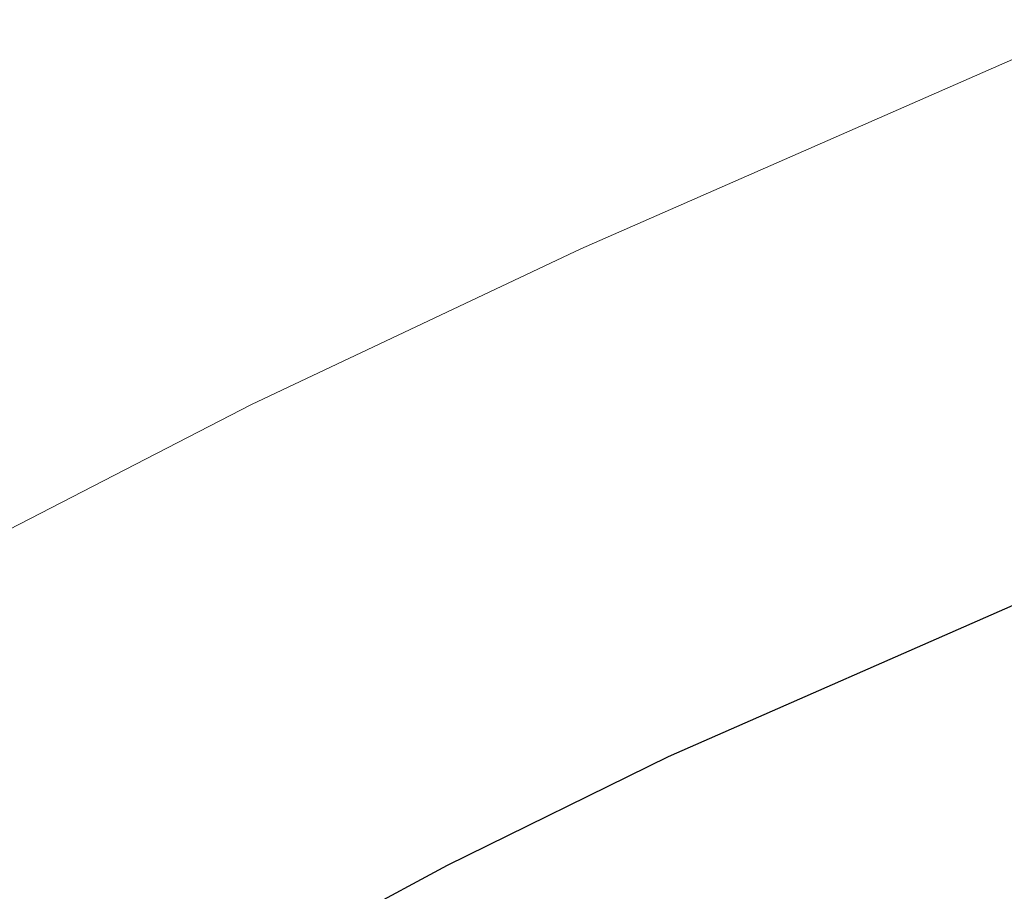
# Model space of a CAD drawing. Extents: x 1620613 to 1693141, y 557269 to 607790.
# Tile 167 of 256: x 1620822.82 to 1620824.08, y 607275.99 to 607277.1. Entities that reach past the tile are written whole.
import ezdxf

# ---------------------------------------------------------------- set-up
doc = ezdxf.new("R2010")
doc.units = 0
doc.header["$LTSCALE"] = 10
doc.header["$MEASUREMENT"] = 0
doc.linetypes.add('DGN Style 2', pattern=[7.346996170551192, 4.408197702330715, -2.938798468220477])
doc.linetypes.add('DGN Style 3', pattern=[10.28579463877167, 7.346996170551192, -2.938798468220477])
for name, color, linetype, lineweight in [('BD_X_Building', 241, 'Continuous', 0), ('DR_X_Text', 7, 'Continuous', 0), ('DT_X_Contour_Major', 132, 'DGN Style 3', 30), ('DT_X_Contour_Minor', 136, 'DGN Style 3', 0), ('SV_X_Top_of_Bank', 97, 'DGN Style 2', 0)]:
    doc.layers.add(name, color=color, linetype=linetype, lineweight=lineweight)
doc.styles.get("Standard").update_dxf_attribs({"font": 'arial.ttf'})
doc.styles.add('Style-Arial', font='arial.ttf')
doc.dimstyles.get("Standard").update_dxf_attribs({"dimtxt": 0.18, "dimasz": 0.18, "dimexe": 0.18, "dimexo": 0.0625, "dimgap": 0.09, "dimtad": 0, "dimtih": 1, "dimtoh": 1, "dimdec": 4, "dimzin": 0, "dimdsep": 46, "dimtxsty": 'Standard', "dimcen": 0.09, "dimadec": 0, "dimazin": 0, "dimtfac": 1, "dimtdec": 4, "dimtofl": 0, "dimtmove": 0, "dimatfit": 3, "dimfxl": 1, "dimtolj": 1, "dimtzin": 0, "dimarcsym": 0})

# ---------------------------------------------------------------- blocks, each defined once
blk = doc.blocks.new('*U1004')
at = {"layer": 'DT_X_Contour_Major', "elevation": 1.400041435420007, "flags": 128}
blk.add_lwpolyline([(-21.93976150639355, 52.43080084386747), (-24.55939365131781, 50.56623233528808), (-25.07324931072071, 50.20075540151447), (-25.49211679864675, 49.90342538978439), (-25.81599611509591, 49.67424229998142), (-26.04488725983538, 49.51320613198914), (-26.5286127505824, 49.17463891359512), (-26.86069815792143, 48.89643813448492), (-27.49416026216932, 48.31576121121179), (-28.42899906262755, 47.43260814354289), (-29.66521455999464, 46.24697893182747), (-33.36362481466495, 42.68199950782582), (-34.63789799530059, 41.43113654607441), (-35.6869098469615, 40.35228222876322), (-36.51066036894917, 39.44543655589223), (-37.10914956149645, 38.71059952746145), (-39.37648935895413, 35.68271356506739), (-39.14461140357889, 34.72440318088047), (-39.11748551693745, 34.53703988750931), (-39.13548412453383, 34.38565445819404), (-39.19860722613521, 34.270246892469), (-39.30685482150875, 34.19081719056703), (-39.65568106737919, 34.02697513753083), (-39.80547600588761, 33.95399467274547), (-39.99324113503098, 33.85793481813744), (-40.21897645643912, 33.73879557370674), (-40.48268196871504, 33.59657693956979), (-41.23652359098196, 33.18655472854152), (-41.48677899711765, 33.04911515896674), (-41.67216399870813, 32.94431310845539), (-41.79267859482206, 32.87214857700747), (-41.8483227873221, 32.83262156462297), (-41.91021342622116, 32.77073289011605), (-41.93535763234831, 32.74787348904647), (-41.9643722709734, 32.72571179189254), (-41.99725734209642, 32.704247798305), (-42.03401284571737, 32.68348150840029), (-42.13718809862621, 32.62903500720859), (-42.17056614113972, 32.6109156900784), (-42.19331882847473, 32.59739261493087), (-42.20544616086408, 32.58846578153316), (-42.20694813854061, 32.58413519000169), (-42.19678627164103, 32.57871526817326), (-42.24759114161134, 32.55830200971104), (-42.40762715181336, 32.50112717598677), (-42.67689430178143, 32.40719076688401), (-43.05539259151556, 32.27649278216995), (-44.2103628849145, 31.87894938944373), (-44.59880446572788, 31.7446870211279), (-44.89790148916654, 31.64005746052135), (-45.107653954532, 31.5650607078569), (-45.22806186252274, 31.51969676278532), (-45.43002354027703, 31.43823665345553), (-45.49723870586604, 31.41096942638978), (-45.5474129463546, 31.39026282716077), (-45.58054626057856, 31.37611685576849), (-45.59663864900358, 31.36853151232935), (-45.61683045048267, 31.35705143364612), (-45.64332445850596, 31.34364673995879), (-45.70766263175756, 31.31204271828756), (-45.80984497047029, 31.26223936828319), (-45.94987147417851, 31.1942366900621), (-46.37373437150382, 30.98863044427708), (-46.60722330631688, 30.88066116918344), (-46.98979293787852, 30.71095802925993), (-47.52144326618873, 30.47952102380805), (-48.2021742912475, 30.18635015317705), (-50.21623128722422, 29.32224934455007), (-51.00338110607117, 28.98437580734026), (-51.85428781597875, 28.61883080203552), (-52.76895141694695, 28.22561432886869), (-53.7473719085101, 27.80472638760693), (-56.44150240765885, 26.64546325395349), (-57.53962421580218, 26.16893911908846), (-58.81339176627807, 25.60881406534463), (-60.26280505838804, 24.96508809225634), (-61.88786409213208, 24.23776120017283), (-66.45554917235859, 22.18675492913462), (-68.09062899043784, 21.45315311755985), (-69.57010463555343, 20.7906023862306), (-70.89397610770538, 20.1991027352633), (-72.06224340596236, 19.67865416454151), (-74.97015063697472, 18.38552608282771), (-76.15826667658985, 17.85616739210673), (-77.54168437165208, 17.23793738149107), (-79.12040372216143, 16.53083605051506), (-80.89442472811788, 15.73486339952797), (-85.88554961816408, 13.49377457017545), (-87.62136641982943, 12.71386338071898), (-89.0854731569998, 12.05494643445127), (-90.27786982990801, 11.51702373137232), (-91.19855643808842, 11.10009527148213), (-93.29144064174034, 10.1496117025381), (-94.07535680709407, 9.793956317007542), (-94.85744215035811, 9.439852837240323), (-95.6376966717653, 9.08730126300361), (-96.4161203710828, 8.736301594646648), (-98.48947580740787, 7.802371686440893), (-99.23885750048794, 7.464915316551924), (-99.93198600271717, 7.152993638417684), (-100.5688613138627, 6.866606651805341), (-101.1494834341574, 6.605754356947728), (-102.6228048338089, 5.94419449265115), (-103.1514858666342, 5.705517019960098), (-103.6325379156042, 5.485654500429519), (-104.065960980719, 5.284606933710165), (-104.4517550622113, 5.102374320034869), (-105.4170339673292, 4.641507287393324), (-105.7694686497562, 4.47372590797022), (-106.1028135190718, 4.316032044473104), (-106.4170685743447, 4.168425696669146), (-106.7122338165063, 4.030906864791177), (-107.4738880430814, 3.677640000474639), (-107.7785452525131, 3.536887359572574), (-108.1212762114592, 3.379579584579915), (-108.502080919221, 3.205716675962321), (-108.9209593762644, 3.015298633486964), (-110.0887335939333, 2.485443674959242), (-110.4712485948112, 2.312849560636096), (-110.7429629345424, 2.192458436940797), (-110.9038766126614, 2.124270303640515), (-110.9539896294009, 2.108285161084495), (-110.9398901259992, 2.13526210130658), (-110.9489432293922, 2.137609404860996), (-110.9866771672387, 2.124418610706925), (-111.0530919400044, 2.095689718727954), (-111.1481875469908, 2.05142272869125), (-111.4400169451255, 1.912659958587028), (-111.5377982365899, 1.866876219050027), (-111.612270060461, 1.833597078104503), (-111.6634324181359, 1.812822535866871), (-111.6912853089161, 1.804552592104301), (-111.7344803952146, 1.799172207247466), (-111.762095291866, 1.790682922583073), (-111.8125436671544, 1.769250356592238), (-111.885825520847, 1.734874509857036), (-111.9819408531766, 1.687555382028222), (-112.2686930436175, 1.544113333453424), (-112.3985299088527, 1.479032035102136), (-112.5729763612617, 1.391369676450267), (-112.7920324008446, 1.281126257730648), (-113.0556980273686, 1.148301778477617), (-114.3902266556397, 0.4757650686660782), (-114.7635977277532, -0.3447833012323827), (-114.8748791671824, -0.5615521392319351), (-115.048707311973, -0.8601950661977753), (-115.2850821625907, -1.240712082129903), (-115.5840037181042, -1.703103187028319), (-116.4645234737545, -3.045311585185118), (-116.8413496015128, -3.571592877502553), (-117.3114381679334, -4.14378045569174), (-117.8747891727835, -4.761874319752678), (-118.5314026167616, -5.425874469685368), (-120.4067217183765, -7.257749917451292), (-121.1277644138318, -7.920910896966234), (-121.8844031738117, -8.536487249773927), (-122.6766379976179, -9.104478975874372), (-123.5044688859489, -9.624886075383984), (-125.7594793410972, -10.94919217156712), (-126.6775372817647, -11.49014861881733), (-127.7404532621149, -12.11978838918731), (-128.9482272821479, -12.83811148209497), (-130.3008593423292, -13.64511789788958), (-134.101022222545, -15.91537943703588), (-135.3573783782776, -16.66637514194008), (-136.276324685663, -17.21666610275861), (-136.8578611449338, -17.56625231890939), (-137.1019877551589, -17.71513379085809), (-137.5155896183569, -17.98126051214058), (-138.0021783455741, -18.29434967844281), (-139.7976898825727, -19.44964814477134), (-142.9226688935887, -21.46037510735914), (-144.2252609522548, -22.26990701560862), (-145.7893028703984, -23.19045751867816), (-147.6147946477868, -24.22202661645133), (-149.7017362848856, -25.36461430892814), (-155.6155137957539, -28.55953961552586), (-157.5561379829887, -29.60797401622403), (-158.9426774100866, -30.35708323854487), (-159.7751320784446, -30.80686728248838), (-160.0535019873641, -30.95732614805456), (-160.0570420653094, -30.95944955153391), (-160.0854222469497, -30.97484128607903), (-160.1679077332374, -31.01942393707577), (-160.3044985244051, -31.09319750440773), (-161.5113554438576, -31.74477505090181), (-161.6256752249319, -31.79949204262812), (-161.6474569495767, -31.80970840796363), (-161.6638079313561, -31.81690736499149), (-161.6747281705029, -31.82108891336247), (-161.6802176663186, -31.8222530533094), (-161.6876153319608, -31.82133421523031), (-161.9299380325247, -31.95611541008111), (-162.6513578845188, -32.3611481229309), (-163.8518748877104, -33.03643235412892), (-165.5314890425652, -33.98196810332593), (-170.6492563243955, -36.86373212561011), (-172.5723847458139, -37.9128201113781), (-174.5034445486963, -38.89876105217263), (-176.4424357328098, -39.82155494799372), (-178.3893582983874, -40.68120179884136), (-183.5917269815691, -42.88939734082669), (-185.3273554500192, -43.62527062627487), (-186.6324643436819, -44.17674382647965), (-187.5070536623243, -44.54381694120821), (-187.9511234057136, -44.72648997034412), (-188.5612832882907, -44.96775126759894), (-188.7629008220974, -45.04776677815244), (-188.9101335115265, -45.10686733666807), (-189.0029813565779, -45.1450529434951), (-189.0414443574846, -45.16232359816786), (-189.0714992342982, -45.18049207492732), (-189.63210551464, -45.52159093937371), (-190.315957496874, -45.93774475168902), (-191.2688420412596, -46.51763481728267), (-196.3433792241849, -49.60583971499), (-202.8910931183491, -52.39049943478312), (-204.1230099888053, -52.91439581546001), (-205.0125975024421, -53.29265936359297), (-205.5598556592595, -53.52529007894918), (-205.7647844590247, -53.61228796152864), (-205.9841149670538, -53.70441025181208), (-206.304465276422, -53.83896245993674), (-207.5183382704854, -54.3488083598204), (-209.6463221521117, -55.24259532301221), (-210.5580805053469, -55.61734610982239), (-211.697367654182, -56.07125824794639), (-213.0641835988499, -56.60433173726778), (-214.6585283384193, -57.21656657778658), (-219.2134860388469, -58.95474128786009), (-220.7191495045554, -59.52947263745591), (-221.8199216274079, -59.95003565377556), (-222.5158024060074, -60.21643033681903), (-222.806791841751, -60.32865668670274), (-223.0429085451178, -60.42236917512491), (-223.366670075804, -60.54776194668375), (-224.1608671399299, -60.85365589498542), (-225.4254997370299, -61.34005101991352), (-227.1605678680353, -62.00694732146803), (-232.4146635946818, -64.02600569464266), (-234.3447776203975, -64.77087480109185), (-236.194547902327, -65.49118834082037), (-237.9639744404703, -66.18694631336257), (-239.6530572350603, -66.85814871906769), (-244.0501530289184, -68.61528104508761), (-245.5468302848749, -69.21262640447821), (-246.7390402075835, -69.6868132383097), (-247.6267827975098, -70.03784154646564), (-248.2100580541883, -70.26571132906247), (-249.3595022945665, -70.70915271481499), (-249.8617549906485, -70.88904846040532), (-250.5064298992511, -71.09615465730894), (-251.2935270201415, -71.33047130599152), (-252.2230463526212, -71.59199840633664), (-254.8916608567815, -72.32568460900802), (-255.9925903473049, -72.5987218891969), (-257.2939179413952, -72.8675690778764), (-258.7956436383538, -73.13222617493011), (-260.4977674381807, -73.39269318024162), (-265.3039617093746, -74.08168507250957), (-266.1266109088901, -74.56554924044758), (-264.9899128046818, -75.5003978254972), (-261.8938673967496, -76.8862308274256), (-256.8384746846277, -78.72304824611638), (-240.7449643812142, -84.22254058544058), (-235.4237471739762, -86.00029451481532), (-231.5302282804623, -87.20893704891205), (-229.0644077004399, -87.84846818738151), (-228.0262854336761, -87.91888793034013), (-227.1615571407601, -87.34785871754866), (-226.6587336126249, -87.28293034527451), (-225.7988092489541, -87.5164171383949), (-224.581784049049, -88.04831909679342), (-223.0076580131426, -88.87863622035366), (-218.3338541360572, -91.49070210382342), (-216.7270128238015, -92.33611458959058), (-215.4118417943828, -92.91330263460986), (-214.3883410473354, -93.22226623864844), (-213.6565105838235, -93.26300540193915), (-212.0938563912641, -93.0140105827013), (-211.4662516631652, -92.86694058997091), (-210.755428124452, -92.61247672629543), (-209.9613857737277, -92.25061899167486), (-209.0841246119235, -91.78136738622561), (-206.6338030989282, -90.38683794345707), (-205.8058606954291, -89.91874913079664), (-205.159774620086, -89.56037977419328), (-204.6955448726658, -89.31172987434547), (-204.4131714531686, -89.17279943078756), (-203.9026507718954, -88.9486108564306), (-203.5535843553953, -88.8066317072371), (-202.8892756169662, -88.54883569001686), (-201.9097245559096, -88.17522280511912), (-200.6149311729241, -87.68579305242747), (-196.7418257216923, -86.22622455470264), (-195.355017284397, -85.68387052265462), (-194.0994210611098, -85.15148479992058), (-192.9750370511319, -84.62906738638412), (-191.9818652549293, -84.11661828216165), (-189.5083567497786, -82.76337841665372), (-188.5476012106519, -82.26692584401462), (-187.5204659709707, -81.79249802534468), (-186.4269510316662, -81.34009496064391), (-185.2670563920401, -80.90971665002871), (-182.085497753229, -79.79140749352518), (-181.0110235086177, -79.41236451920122), (-180.1737697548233, -79.11396746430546), (-179.5737364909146, -78.89621632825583), (-179.21092371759, -78.759111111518), (-178.5597169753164, -78.50102509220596), (-178.274725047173, -78.3896349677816), (-177.9081543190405, -78.24902910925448), (-177.4600047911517, -78.07920751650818), (-176.9302764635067, -77.88017018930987), (-175.408895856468, -77.31044967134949), (-174.5538751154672, -76.98286888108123), (-173.1298483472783, -76.42741689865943), (-171.1368155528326, -75.64409372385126), (-168.5747767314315, -74.63289935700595), (-160.9839985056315, -71.63255278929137), (-158.4766794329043, -70.64185147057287), (-156.6478058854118, -69.92000744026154), (-155.4973778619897, -69.46702069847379), (-155.0253953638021, -69.28289124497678), (-154.6713694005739, -69.15035575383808), (-154.5121142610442, -69.0797579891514), (-154.2998683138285, -68.96736631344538), (-154.0346315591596, -68.81318072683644), (-153.7164039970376, -68.61720122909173), (-152.7971427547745, -68.0388640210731), (-152.4399201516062, -67.82467224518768), (-152.0576982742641, -67.61584982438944), (-151.6504771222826, -67.41239675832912), (-151.2182566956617, -67.21431304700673), (-150.0323365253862, -66.69324895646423), (-149.3015528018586, -66.38509097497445), (-147.9986417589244, -65.85141509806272), (-146.1236033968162, -65.09222132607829), (-143.6764377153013, -64.10750965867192), (-136.3878261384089, -61.18092135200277), (-133.9313332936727, -60.20287306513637), (-132.028313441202, -59.46366943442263), (-130.6787665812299, -58.96331045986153), (-129.8826927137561, -58.70179614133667), (-128.497793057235, -58.32288416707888), (-128.0267585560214, -58.18077637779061), (-127.6523297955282, -58.03863699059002), (-127.3745067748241, -57.89646600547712), (-127.1932894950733, -57.75426342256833), (-126.5730222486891, -57.09057764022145), (-125.4518074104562, -56.28434362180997), (-125.2397673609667, -56.13298969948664), (-125.0841678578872, -56.02445679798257), (-124.9850089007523, -55.95874491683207), (-124.9422904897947, -55.93585405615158), (-124.9036287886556, -55.93190645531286), (-124.8623317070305, -55.92013990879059), (-124.7674367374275, -55.88780096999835), (-124.6189438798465, -55.83488963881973), (-124.4168531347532, -55.76140591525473), (-123.8064806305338, -55.53801946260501), (-123.6182173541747, -55.46776073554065), (-123.5112069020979, -55.42452439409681), (-123.4854492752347, -55.40831043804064), (-123.5409444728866, -55.41911886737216), (-123.7972687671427, -55.48397119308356), (-123.8427438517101, -55.48782075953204), (-123.786925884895, -55.45073021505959), (-123.6298148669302, -55.37269955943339), (-123.3714107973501, -55.25372879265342), (-122.5472758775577, -54.88188659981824), (-122.2488896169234, -54.74987128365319), (-121.971832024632, -54.6327069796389), (-121.7161031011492, -54.53039368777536), (-121.4817028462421, -54.44293140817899), (-120.8850737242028, -54.22950001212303), (-120.6556228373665, -54.14126993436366), (-120.414742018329, -54.03665324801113), (-120.1624312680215, -53.91564995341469), (-119.8986905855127, -53.77826005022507), (-119.1801421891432, -53.3900381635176), (-118.9409370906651, -53.26113986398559), (-118.7622330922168, -53.16561138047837), (-118.6440301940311, -53.10345271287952), (-118.5863283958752, -53.07466386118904), (-118.5131250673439, -53.04238667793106), (-118.4701447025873, -53.02354976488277), (-118.3961061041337, -52.99124691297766), (-118.2910092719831, -52.94547812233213), (-117.7503630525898, -52.71032952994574), (-117.6174472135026, -52.65230406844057), (-117.522068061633, -52.61016308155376), (-117.4642255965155, -52.58390656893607), (-117.4439198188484, -52.57353453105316), (-117.4398199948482, -52.56705506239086), (-117.3827222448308, -52.54133328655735), (-117.2145038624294, -52.46902756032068), (-116.9351648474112, -52.35013788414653), (-116.5447051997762, -52.18466425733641), (-115.3553186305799, -51.68128931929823), (-114.8990938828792, -51.48572081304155), (-114.4224595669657, -51.27654649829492), (-113.9254156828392, -51.0537663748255), (-113.4079622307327, -50.81738044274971), (-112.0008735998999, -50.16887687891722), (-111.4547230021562, -49.91842484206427), (-110.8715876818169, -49.65344640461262), (-110.2514676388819, -49.37394156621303), (-109.5943628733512, -49.07991032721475), (-107.7927705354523, -48.27645848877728), (-107.090655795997, -47.96398079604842), (-106.3355058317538, -47.62913659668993), (-105.5273206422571, -47.27192589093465), (-104.6661002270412, -46.89234867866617), (-102.2987988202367, -45.85032077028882), (-101.2714422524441, -45.39665554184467), (-99.96484860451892, -44.81718078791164), (-98.37901787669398, -44.11189650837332), (-96.51395006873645, -43.28080270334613), (-91.16811980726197, -40.89680652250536), (-89.26102584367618, -40.0453804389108), (-87.54911664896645, -39.27909932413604), (-86.0323922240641, -38.59796317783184), (-84.71085256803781, -38.00197200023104), (-81.44699317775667, -36.52618881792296), (-80.293932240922, -36.00492454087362), (-79.28264397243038, -35.54796909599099), (-78.41312837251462, -35.1553224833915), (-77.68538544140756, -34.82698470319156), (-75.93376785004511, -34.03716239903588), (-75.10988197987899, -33.6668916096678), (-73.95193756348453, -33.14844596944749), (-72.45993460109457, -32.48182547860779), (-70.63387309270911, -31.66703013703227), (-65.31896434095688, -29.29667609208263), (-63.50355186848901, -28.48642948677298), (-62.04349601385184, -27.83345520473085), (-60.93879677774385, -27.33775324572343), (-60.18945415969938, -26.99932360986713), (-58.66501600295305, -26.30654101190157), (-58.14795203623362, -26.07113343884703), (-57.74008875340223, -25.88449766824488), (-57.44142615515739, -25.74663369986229), (-57.25196424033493, -25.65754153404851), (-56.89233338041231, -25.48499149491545), (-56.73431448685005, -25.40837477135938), (-56.52998095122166, -25.30793713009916), (-56.27933277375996, -25.18367857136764), (-55.98236995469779, -25.03559909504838), (-55.12871624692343, -24.60895926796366), (-54.8021015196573, -24.44762802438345), (-54.46249761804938, -24.28361416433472), (-54.10990454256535, -24.11691768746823), (-53.74432229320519, -23.94753859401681), (-52.75211739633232, -23.49228418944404), (-52.42637755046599, -23.34355442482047), (-52.19331168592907, -23.2388059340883), (-52.05291980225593, -23.17803871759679), (-52.00520189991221, -23.1612527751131), (-52.00151946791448, -23.17513196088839), (-51.98305213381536, -23.17130073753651), (-51.93041195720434, -23.14939767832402), (-51.84359893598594, -23.10942278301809), (-51.7226130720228, -23.05137605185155), (-51.35442030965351, -22.87248898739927), (-51.18149440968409, -22.78856505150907), (-50.93886128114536, -22.67095854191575), (-50.62652092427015, -22.51966945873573), (-50.24447333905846, -22.3346978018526), (-49.13273680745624, -21.79652995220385), (-48.77037147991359, -21.6214448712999), (-48.51707789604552, -21.49981551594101), (-48.37285605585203, -21.43164188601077), (-48.33770595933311, -21.41692398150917), (-48.38940136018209, -21.44895053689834), (-48.3976456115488, -21.45544617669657), (-48.38360681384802, -21.4509131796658), (-48.34728496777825, -21.43535154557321), (-48.28868007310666, -21.40876127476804), (-48.10268962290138, -21.32314903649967), (-48.03213329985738, -21.30118519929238), (-47.95995716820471, -21.29950286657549), (-47.88616122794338, -21.31810203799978), (-47.81074547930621, -21.35698271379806), (-47.45502576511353, -21.58574937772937), (-45.55152152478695, -20.24910547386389), (-45.08505867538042, -19.82915585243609), (-44.50145765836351, -19.14215437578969), (-43.80071847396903, -18.18810104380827), (-42.98284112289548, -16.96699585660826), (-40.64565062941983, -13.35464621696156), (-39.77070517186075, -12.12359074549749), (-38.89876166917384, -11.13968656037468), (-38.02982012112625, -10.40293366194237), (-37.16388052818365, -9.913332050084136), (-34.85871088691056, -8.937262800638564), (-34.08547835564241, -8.609855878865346), (-32.86025377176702, -8.091063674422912), (-32.50081392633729, -7.93886742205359), (-32.09393456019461, -7.67333186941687), (-31.14287634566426, -6.990872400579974), (-29.6476392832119, -5.891489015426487), (-27.60822337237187, -4.375181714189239), (-21.44420914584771, 0.2242029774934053), (-19.34036521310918, 1.7820458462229), (-17.65184408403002, 3.006035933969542), (-16.37864575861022, 3.896173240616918), (-15.52077023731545, 4.452457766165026), (-13.78686591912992, 5.490746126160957), (-13.19183777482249, 5.851244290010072), (-12.70718158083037, 6.154022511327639), (-12.33289733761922, 6.399080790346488), (-12.06898504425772, 6.586419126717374), (-11.51238152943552, 7.009028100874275), (-11.05634449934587, 7.306734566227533), (-10.10568604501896, 7.882897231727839), (-8.660406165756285, 8.737516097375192), (-6.720504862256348, 9.870591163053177), (-0.887939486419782, 13.26339960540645), (1.074877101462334, 14.40601187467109), (2.588902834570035, 15.28924235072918), (3.654137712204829, 15.91309103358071), (4.270581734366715, 16.27755792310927), (5.316044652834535, 16.90362723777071), (5.960527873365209, 17.29922631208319), (7.109880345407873, 18.01647154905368), (8.76410206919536, 19.05536294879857), (10.9231930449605, 20.41590051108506), (22.17697918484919, 27.51558351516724), (22.45916810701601, 27.57716344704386), (22.5727155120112, 27.45159017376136), (22.79241961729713, 27.04847895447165), (23.11828042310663, 26.36782978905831), (23.55029792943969, 25.40964267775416), (25.8140785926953, 20.2905142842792)], dxfattribs=at)
at = {"layer": 'DT_X_Contour_Minor', "transparency": 33554559, "elevation": 1.00004144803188, "flags": 128}
blk.add_lwpolyline([(-19.69856338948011, 52.66703538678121), (-22.97917621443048, 50.33200244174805), (-23.62268697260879, 49.87430905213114), (-24.14724232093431, 49.50195728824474), (-24.55284226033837, 49.21494715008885), (-24.83948679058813, 49.01327863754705), (-25.44526499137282, 48.58928477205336), (-25.8611415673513, 48.24088889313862), (-26.65443764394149, 47.51369665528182), (-27.82515322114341, 46.40770805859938), (-29.37328829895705, 44.92292310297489), (-34.00487450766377, 40.45843474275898), (-35.55615833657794, 38.95139871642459), (-36.73632016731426, 37.77865690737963), (-37.54535999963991, 36.94020931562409), (-37.98327783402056, 36.43605594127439), (-39.16094306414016, 34.86336003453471), (-39.04050473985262, 34.36560984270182), (-39.02641544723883, 34.2682926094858), (-39.03576399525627, 34.18966242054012), (-39.06855038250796, 34.12971927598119), (-39.12477461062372, 34.0884631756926), (-39.30595633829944, 34.00336296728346), (-39.40387001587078, 33.95451880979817), (-39.56172475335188, 33.87181149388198), (-39.77952055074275, 33.75524101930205), (-40.05725740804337, 33.6048073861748), (-41.49322521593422, 32.82376972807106), (-41.86682246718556, 32.51977822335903), (-41.94894109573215, 32.46183777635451), (-42.03518387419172, 32.41829850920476), (-42.12555080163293, 32.3891604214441), (-42.22004187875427, 32.37442351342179), (-42.67062325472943, 32.33925402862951), (-44.52491818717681, 31.70100150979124), (-44.87782919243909, 31.57921938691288), (-45.14186437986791, 31.48740981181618), (-45.31702374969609, 31.42557278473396), (-45.40330730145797, 31.39370830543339), (-45.51489568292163, 31.34869975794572), (-45.55203357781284, 31.33363400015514), (-45.57975597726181, 31.3221931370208), (-45.59806288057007, 31.31437716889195), (-45.60695428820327, 31.31018609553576), (-45.61811071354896, 31.30384309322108), (-45.63274925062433, 31.29643669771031), (-45.6682975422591, 31.2789747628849), (-45.72475558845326, 31.25145728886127), (-45.80212338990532, 31.21388427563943), (-46.03631719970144, 31.10028218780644), (-46.21665420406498, 31.01860475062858), (-46.58201985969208, 30.85877400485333), (-47.13241416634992, 30.62078995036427), (-47.86783712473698, 30.30465258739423), (-50.07566988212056, 29.35741520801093), (-50.93855268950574, 28.98703429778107), (-51.87132654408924, 28.58631960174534), (-52.87399144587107, 28.15527112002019), (-53.94654739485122, 27.69388885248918), (-56.89988465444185, 26.42309109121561), (-58.06257946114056, 25.91916534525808), (-59.33566093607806, 25.36048642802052), (-60.71912907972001, 24.74705433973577), (-62.21298389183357, 24.07886908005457), (-66.34377894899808, 22.22403749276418), (-67.84851839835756, 21.54901817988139), (-69.2646404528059, 20.915083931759), (-70.59214511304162, 20.32223474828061), (-71.83103237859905, 19.77047062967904), (-75.01657522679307, 18.35387973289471), (-76.27740395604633, 17.79226561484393), (-77.67073300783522, 17.16986643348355), (-79.19656238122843, 16.48668218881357), (-80.85489207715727, 15.74271288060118), (-85.45377169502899, 13.67774797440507), (-87.07017853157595, 12.95140588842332), (-88.4702393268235, 12.32110330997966), (-89.65395408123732, 11.78684023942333), (-90.62132279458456, 11.34861667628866), (-92.9125113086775, 10.30807318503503), (-93.7707048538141, 9.91871885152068), (-94.62689410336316, 9.531063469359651), (-95.48107905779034, 9.145107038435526), (-96.33325971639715, 8.76084955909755), (-98.60306907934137, 7.738428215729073), (-99.40987567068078, 7.375095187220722), (-100.1279384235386, 7.051912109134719), (-100.7572573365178, 6.768878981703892), (-101.2978324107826, 6.525995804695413), (-102.6210408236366, 5.93184059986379), (-103.1047424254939, 5.713238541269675), (-103.5634409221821, 5.503048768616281), (-103.9971363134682, 5.301271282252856), (-104.4058285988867, 5.107906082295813), (-105.4623372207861, 4.603481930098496), (-105.8398135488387, 4.423677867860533), (-106.1798610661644, 4.26258379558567), (-106.4824797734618, 4.120199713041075), (-106.747669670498, 3.996525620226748), (-107.4049376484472, 3.691674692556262), (-107.6804949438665, 3.564470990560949), (-108.0142158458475, 3.411498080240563), (-108.406100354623, 3.232755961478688), (-108.8561484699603, 3.028244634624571), (-110.1338282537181, 2.448522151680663), (-110.552566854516, 2.259257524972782), (-110.8505228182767, 2.126255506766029), (-111.0276961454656, 2.049516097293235), (-111.08408683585, 2.029039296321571), (-111.0734184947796, 2.049451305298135), (-111.080268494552, 2.051227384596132), (-111.1088197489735, 2.041246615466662), (-111.1590722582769, 2.01950899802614), (-111.2310260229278, 1.986014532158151), (-111.4518377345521, 1.881020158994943), (-111.5258236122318, 1.846378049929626), (-111.582172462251, 1.821197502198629), (-111.6208842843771, 1.805478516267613), (-111.6419590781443, 1.799221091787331), (-111.6746424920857, 1.795150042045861), (-111.6955372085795, 1.788726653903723), (-111.7337087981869, 1.772509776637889), (-111.7891572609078, 1.746499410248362), (-111.8618825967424, 1.710695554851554), (-112.0788526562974, 1.602160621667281), (-112.1770932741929, 1.55291708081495), (-112.3090875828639, 1.486587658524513), (-112.4748355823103, 1.403172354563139), (-112.6743372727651, 1.302671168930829), (-113.6841037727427, 0.7937985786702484), (-115.0783100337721, -2.270214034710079), (-115.3522554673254, -2.863819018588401), (-115.5765747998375, -3.331485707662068), (-115.7512680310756, -3.67321410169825), (-115.8763351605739, -3.88900420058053), (-116.1436793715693, -4.296526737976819), (-116.3361288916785, -4.53254616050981), (-116.712969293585, -4.934962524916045), (-117.2742005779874, -5.503775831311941), (-118.0198227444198, -6.238986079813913), (-120.2540030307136, -8.421409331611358), (-121.0628229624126, -9.181990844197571), (-121.8136475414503, -9.82691794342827), (-122.5064767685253, -10.35619062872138), (-123.1413106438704, -10.76980890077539), (-124.7568738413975, -11.71858507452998), (-125.4910743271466, -12.1518302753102), (-126.4820033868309, -12.73998374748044), (-127.7296610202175, -13.48304549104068), (-129.2340472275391, -14.38101550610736), (-133.5880485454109, -16.98214657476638), (-135.0237390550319, -17.84016853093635), (-136.0653095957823, -18.46338609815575), (-136.7127601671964, -18.85179927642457), (-136.9660907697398, -19.0054080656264), (-137.1161457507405, -19.10195898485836), (-137.6377050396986, -19.43754950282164), (-141.3087850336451, -21.79965801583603), (-142.3010540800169, -22.41467155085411), (-143.5292477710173, -23.13458965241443), (-144.9933661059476, -23.95941232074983), (-146.6934090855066, -24.88913955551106), (-155.1774338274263, -29.47264397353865), (-158.1466348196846, -30.92030429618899), (-158.713309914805, -31.19579288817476), (-159.1408204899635, -31.40183281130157), (-159.4291665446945, -31.53842406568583), (-159.5783480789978, -31.60556665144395), (-159.7906128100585, -31.69201532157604), (-159.8883121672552, -31.73380688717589), (-160.0222116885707, -31.79434508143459), (-160.1923113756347, -31.87362990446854), (-160.3986112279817, -31.97166135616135), (-160.9970110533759, -32.25807406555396), (-161.2066706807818, -32.35040008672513), (-161.3868496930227, -32.41256861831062), (-161.5375480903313, -32.44457966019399), (-161.6587658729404, -32.44643321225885), (-161.9427058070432, -32.41116603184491), (-162.2622683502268, -32.52707462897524), (-163.0080010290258, -32.90125080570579), (-164.1799038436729, -33.53369456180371), (-165.7779767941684, -34.42440589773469), (-170.6077315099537, -37.14399289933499), (-172.4226320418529, -38.13404136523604), (-174.2450176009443, -39.06449651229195), (-176.0748881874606, -39.93535834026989), (-177.9122438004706, -40.74662684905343), (-182.8218388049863, -42.83055178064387), (-184.4818742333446, -43.53374406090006), (-185.779784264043, -44.08037720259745), (-186.7155688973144, -44.47045120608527), (-187.2892281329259, -44.70396607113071), (-188.3361522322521, -45.11792686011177), (-188.6820914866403, -45.25521901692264), (-188.9347161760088, -45.35662489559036), (-189.0940263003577, -45.42214449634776), (-189.1600218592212, -45.451777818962), (-189.2115905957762, -45.4829516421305), (-189.4617345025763, -45.63511273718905), (-190.1734896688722, -46.0682156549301), (-191.3468560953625, -46.78226039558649), (-201.688822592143, -53.07604850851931), (-205.38679917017, -54.64874049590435), (-205.8096564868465, -54.82854462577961), (-206.0697906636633, -54.93912351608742), (-206.167201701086, -54.98047716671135), (-206.2714584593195, -55.02426665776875), (-208.0122552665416, -55.75542891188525), (-208.5894353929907, -55.98843138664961), (-209.5623374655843, -56.36879869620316), (-210.9309614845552, -56.89653084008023), (-212.695307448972, -57.57162781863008), (-217.9278592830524, -59.56837287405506), (-219.6532586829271, -60.22691584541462), (-220.9050430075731, -60.70498596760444), (-221.6832122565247, -61.00258324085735), (-221.9877664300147, -61.11970766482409), (-222.1684241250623, -61.19140899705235), (-222.5113793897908, -61.32394815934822), (-223.404751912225, -61.66778964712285), (-224.8485416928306, -62.22293346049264), (-226.8427487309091, -62.98937959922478), (-232.8945238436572, -65.31497240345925), (-235.0483319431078, -66.14522009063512), (-236.9709249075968, -66.89176854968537), (-238.6623027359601, -67.5546177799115), (-240.1224654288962, -68.13376778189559), (-243.7079457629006, -69.56656881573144), (-244.9504880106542, -70.0621904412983), (-245.9890045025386, -70.47445454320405), (-246.8234952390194, -70.80336112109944), (-247.453960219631, -71.0489101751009), (-248.8631658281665, -71.59256428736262), (-249.4288484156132, -71.79934764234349), (-250.068991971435, -72.0119571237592), (-250.7835964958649, -72.23039273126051), (-251.57266198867, -72.45465446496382), (-253.7761179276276, -73.0604539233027), (-254.6851475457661, -73.28589885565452), (-255.7596444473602, -73.50788405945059), (-256.9996086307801, -73.72640953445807), (-258.4050400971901, -73.94147528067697), (-262.3734803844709, -74.51037096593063), (-263.0527359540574, -74.90989415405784), (-262.1141724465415, -75.68179195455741), (-259.5577898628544, -76.8260643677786), (-255.3835882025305, -78.34271139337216), (-242.0952916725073, -82.8836029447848), (-237.6840457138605, -84.33988916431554), (-234.4165302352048, -85.3030791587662), (-232.2927452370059, -85.77317292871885), (-231.3126907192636, -85.75017047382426), (-230.2241859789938, -85.03136896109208), (-229.5912405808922, -84.9496382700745), (-228.508782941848, -85.24354733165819), (-226.9768130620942, -85.91309614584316), (-224.995330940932, -86.95828471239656), (-219.112028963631, -90.24630722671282), (-217.1124980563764, -91.31418354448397), (-215.5263818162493, -92.05179561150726), (-214.3536802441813, -92.45914342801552), (-213.5943933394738, -92.53622699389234), (-212.1208478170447, -92.30143083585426), (-211.5290315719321, -92.16274735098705), (-210.858741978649, -91.92279401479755), (-210.1099790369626, -91.58157082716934), (-209.28274274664, -91.13907778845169), (-206.9721481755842, -89.82406988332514), (-206.1693524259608, -89.3729833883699), (-205.4939111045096, -89.0059798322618), (-204.9458242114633, -88.72305921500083), (-204.5250917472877, -88.52422153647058), (-203.5729444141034, -88.10609831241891), (-203.0896583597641, -87.90451251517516), (-202.3539106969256, -87.61334754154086), (-201.3657014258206, -87.2326033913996), (-200.1250305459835, -86.76228006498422), (-196.4799593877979, -85.38864562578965), (-195.1748011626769, -84.87822341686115), (-193.9931298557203, -84.3771826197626), (-192.9349454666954, -83.88552323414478), (-192.0002479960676, -83.40324526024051), (-189.6723706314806, -82.12967921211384), (-188.7681808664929, -81.66245595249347), (-187.8015195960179, -81.21596070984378), (-186.7723868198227, -80.79019348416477), (-185.6807825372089, -80.38515427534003), (-182.6865424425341, -79.33268707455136), (-181.6753293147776, -78.97596076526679), (-180.8873700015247, -78.69513223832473), (-180.3226645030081, -78.49020149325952), (-179.9812128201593, -78.36116853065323), (-179.3683467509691, -78.11827767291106), (-179.0742228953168, -78.00374266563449), (-178.6515008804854, -77.84230578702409), (-178.1001807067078, -77.63396703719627), (-177.4202623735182, -77.37872641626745), (-175.4356826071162, -76.63554893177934), (-174.4497595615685, -76.25938664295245), (-172.9804252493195, -75.68828288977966), (-171.0276796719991, -74.92223767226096), (-168.5915228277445, -73.96125099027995), (-161.4505562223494, -71.13869788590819), (-159.0869534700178, -70.20488320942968), (-157.3518701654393, -69.52035400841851), (-156.2453063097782, -69.08511028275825), (-155.7672619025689, -68.89915203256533), (-155.3305027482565, -68.73564399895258), (-155.1340308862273, -68.64854807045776), (-154.8721846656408, -68.50989130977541), (-154.5449640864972, -68.31967371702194), (-154.1523691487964, -68.07789529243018), (-153.0182835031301, -67.36440505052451), (-152.5775806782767, -67.10015827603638), (-152.1060364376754, -66.84253563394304), (-151.6036507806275, -66.5915371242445), (-151.0704237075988, -66.34716274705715), (-149.6073629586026, -65.7043299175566), (-148.8065406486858, -65.3646077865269), (-147.5013692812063, -64.82756601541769), (-145.6918488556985, -64.09320460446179), (-143.3779793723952, -63.16152355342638), (-136.5351953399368, -60.41394789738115), (-134.2126801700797, -59.4912702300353), (-132.377222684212, -58.78391897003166), (-131.0288228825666, -58.29189411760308), (-130.1674807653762, -58.01519567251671), (-128.5199786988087, -57.56443502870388), (-127.9697858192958, -57.40625049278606), (-127.5548337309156, -57.26976736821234), (-127.275122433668, -57.15498565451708), (-127.1306519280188, -57.06190535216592), (-126.7720180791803, -56.67816723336), (-126.1237401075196, -56.21200879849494), (-125.9842667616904, -56.12277422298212), (-125.843680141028, -56.05485268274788), (-125.7019802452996, -56.00824417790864), (-125.5591670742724, -55.98294870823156), (-125.1768475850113, -55.94391150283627), (-125.0332902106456, -55.9244748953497), (-124.8893577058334, -55.89544297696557), (-124.7450500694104, -55.85681574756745), (-124.6003673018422, -55.80859320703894), (-124.2140464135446, -55.66720601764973), (-124.0948896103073, -55.62273741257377), (-124.0271598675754, -55.59537198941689), (-124.0108571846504, -55.58510974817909), (-124.0459815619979, -55.59195068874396), (-124.2082159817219, -55.63299743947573), (-124.2072954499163, -55.62203224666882), (-124.0828580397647, -55.5583516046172), (-123.8349037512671, -55.44195551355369), (-123.4634325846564, -55.27284397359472), (-122.3081536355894, -54.75159260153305), (-121.9045513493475, -54.57178320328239), (-121.5602037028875, -54.42329353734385), (-121.2751106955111, -54.30612360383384), (-121.0492723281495, -54.22027340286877), (-120.5260428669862, -54.03309917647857), (-120.3248199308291, -53.95572350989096), (-120.1135732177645, -53.86397717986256), (-119.8923027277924, -53.75786018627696), (-119.6610084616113, -53.63737252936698), (-119.0308587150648, -53.29691122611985), (-118.8210815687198, -53.18387050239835), (-118.6643624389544, -53.10009430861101), (-118.5607013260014, -53.04558264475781), (-118.5100982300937, -53.02033551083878), (-118.445900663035, -52.99202919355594), (-118.4082079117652, -52.9755096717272), (-118.3432778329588, -52.94718084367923), (-118.2511104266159, -52.90704270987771), (-117.7769766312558, -52.70082302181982), (-117.6604126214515, -52.64993608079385), (-117.5767673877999, -52.61297944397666), (-117.5260409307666, -52.58995311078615), (-117.5082332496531, -52.58085708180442), (-117.5046378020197, -52.57517474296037), (-117.4425207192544, -52.54752018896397), (-117.2588660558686, -52.46881828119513), (-116.9536738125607, -52.33906901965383), (-116.5269439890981, -52.15827240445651), (-115.2269476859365, -51.60808495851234), (-114.7389264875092, -51.39922886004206), (-114.2498601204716, -51.18530114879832), (-113.759748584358, -50.96630182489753), (-113.2685918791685, -50.74223088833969), (-111.95744710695, -50.13794624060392), (-111.4485363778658, -49.90457154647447), (-110.9051627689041, -49.65766094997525), (-110.327326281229, -49.39721445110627), (-109.7150269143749, -49.12323204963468), (-108.0362780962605, -48.37456444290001), (-107.3639307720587, -48.07542310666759), (-106.6059504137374, -47.73949980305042), (-105.7623370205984, -47.3667945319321), (-104.833090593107, -46.95730729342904), (-102.2409227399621, -45.8162987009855), (-101.1565342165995, -45.33762621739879), (-99.84749453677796, -44.75736521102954), (-98.31380370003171, -44.07551568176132), (-96.55546170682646, -43.29207762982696), (-91.56701484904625, -41.06745812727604), (-89.76278223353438, -40.26181413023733), (-88.09141953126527, -39.51334676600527), (-86.5529267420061, -38.82205603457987), (-85.14730386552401, -38.18794193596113), (-81.57613607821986, -36.57320651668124), (-80.31450878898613, -36.00286264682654), (-79.20800276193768, -35.5028826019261), (-78.25661799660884, -35.07326638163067), (-77.46035449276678, -34.7140139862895), (-75.54381349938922, -33.84982603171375), (-74.6826008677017, -33.4626414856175), (-73.53636871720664, -32.9492288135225), (-72.10511704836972, -32.3095880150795), (-70.38884586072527, -31.54371909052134), (-65.43209666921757, -29.33309779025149), (-63.72753570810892, -28.57223248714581), (-62.33141471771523, -27.94760255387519), (-61.24373369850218, -27.45920798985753), (-60.4644926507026, -27.1070487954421), (-58.797769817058, -26.34960476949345), (-58.23244526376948, -26.09222523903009), (-57.78651372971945, -25.88816966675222), (-57.45997521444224, -25.73743805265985), (-57.25282971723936, -25.64003039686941), (-56.85963241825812, -25.45137525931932), (-56.69481242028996, -25.37157956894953), (-56.49525040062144, -25.27368385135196), (-56.26094635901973, -25.15768810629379), (-55.99190029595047, -25.02359233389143), (-55.22812143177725, -24.64187023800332), (-54.92668235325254, -24.49329798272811), (-54.59519926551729, -24.3338727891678), (-54.23367216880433, -24.16359465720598), (-53.84210106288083, -23.98246358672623), (-52.75785276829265, -23.48497681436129), (-52.40194051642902, -23.32227899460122), (-52.14738998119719, -23.20730061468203), (-51.99420116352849, -23.14004167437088), (-51.94237406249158, -23.12050217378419), (-51.93931741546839, -23.13202275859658), (-51.92398838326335, -23.12884260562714), (-51.8802937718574, -23.11066170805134), (-51.8082335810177, -23.07748006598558), (-51.70780781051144, -23.02929767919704), (-51.40218498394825, -22.88081032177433), (-51.2431828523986, -22.80366298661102), (-50.99539357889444, -22.68358649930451), (-50.65881716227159, -22.5205808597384), (-48.98076792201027, -21.70824775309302), (-48.57046440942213, -21.50972802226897), (-48.27906813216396, -21.36896756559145), (-48.10657908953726, -21.28596638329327), (-48.0529972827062, -21.26072447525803), (-48.06865544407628, -21.27042508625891), (-48.07115256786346, -21.27239256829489), (-48.06690031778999, -21.27101955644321), (-48.05589869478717, -21.26630605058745), (-48.03814769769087, -21.25825205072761), (-47.9818125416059, -21.2323207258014), (-47.96044154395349, -21.22566803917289), (-47.93857991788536, -21.22515847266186), (-47.91622766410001, -21.23079202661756), (-47.89338478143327, -21.24256870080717), (-47.78563986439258, -21.31186046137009), (-47.20908225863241, -20.90700073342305), (-46.97236126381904, -20.63230061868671), (-46.50929439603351, -19.98171158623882), (-45.81988165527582, -18.95523363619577), (-44.90412304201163, -17.55286676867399), (-42.16030557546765, -13.31203656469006), (-41.1331361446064, -11.86680070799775), (-40.10949095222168, -10.71171579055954), (-39.08936999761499, -9.846781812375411), (-38.07277328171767, -9.271998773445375), (-33.76517537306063, -7.448048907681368), (-33.0203968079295, -7.132690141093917), (-32.59842122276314, -6.954014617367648), (-32.18856481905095, -6.692880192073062), (-31.27547729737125, -6.043483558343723), (-29.85915865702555, -5.005824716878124), (-27.93960889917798, -3.579903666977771), (-22.1498347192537, 0.740235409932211), (-20.14911241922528, 2.218233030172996), (-18.4892761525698, 3.412121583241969), (-17.17032592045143, 4.321901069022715), (-16.19226172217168, 4.947571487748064), (-14.03860523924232, 6.237213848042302), (-13.30746693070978, 6.678956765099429), (-12.7292943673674, 7.036953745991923), (-12.30408755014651, 7.311204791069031), (-12.03184647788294, 7.501709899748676), (-11.50982461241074, 7.898062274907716), (-11.08212105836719, 8.177272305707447), (-10.19052679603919, 8.71763811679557), (-8.835041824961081, 9.519159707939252), (-7.015666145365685, 10.5818370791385), (-1.545476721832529, 13.76385110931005), (0.3151866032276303, 14.84732790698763), (1.794534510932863, 15.71124777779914), (2.892567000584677, 16.35561072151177), (3.609284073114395, 16.78041673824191), (5.012109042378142, 17.62049021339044), (5.76226761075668, 18.07900135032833), (6.960624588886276, 18.82447965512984), (8.607179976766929, 19.85692512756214), (10.70193377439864, 21.17633776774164), (16.88554178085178, 25.07739436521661), (18.93543929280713, 26.37318279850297), (20.44742582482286, 27.33475565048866), (21.42150137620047, 27.96211292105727), (21.85766594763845, 28.25525461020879), (22.30355683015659, 28.59134500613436), (22.50757434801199, 28.57112496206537), (22.78520873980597, 28.25839703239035), (23.13646000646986, 27.65316121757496), (23.56132814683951, 26.75541751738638), (25.71581884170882, 21.88342851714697)], dxfattribs=at)
blk = doc.blocks.new('TerminatorOpen_0.5')
at = {"color": 0, "linetype": 'ByBlock', "lineweight": -2}
for q in [(-1, 0.25), (-1, 0), (-1, -0.25)]:
    blk.add_line((0, 0), q, dxfattribs=at)

msp = doc.modelspace()

# ---------------------------------------------------------------- linework, layer by layer
at = {"layer": 'BD_X_Building', "extrusion": (-0.0872003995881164, -0.01757193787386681, 0.9960358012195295), "elevation": -150958.6532334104, "flags": 128}
msp.add_lwpolyline([(-275127.2193994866, 1702184.122064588), (-275127.2193994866, 1702158.994261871)], dxfattribs=at)
at = {"layer": 'SV_X_Top_of_Bank', "extrusion": (0.168901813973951, -0.4467975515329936, 0.8785465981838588), "elevation": 3356.978483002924, "flags": 128}
msp.add_lwpolyline([(1730947.770607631, -3965.265990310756), (1730946.805849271, -3964.96904812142), (1730946.663359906, -3964.804005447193), (1730941.67030618, -3965.055207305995), (1730939.350192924, -3965.361981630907), (1730937.749893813, -3967.172645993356), (1730926.574366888, -3968.532772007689), (1730874.446998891, -3968.466137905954), (1730864.586120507, -3969.339779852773), (1730855.732144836, -3969.748913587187), (1730845.815665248, -3968.420788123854), (1730844.088985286, -3969.592587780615), (1730838.536446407, -3969.077424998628), (1730833.231231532, -3969.713117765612)], dxfattribs=at)

# ---------------------------------------------------------------- block references
at = {"layer": 'DT_X_Contour_Minor', "transparency": 33554559}
msp.add_blockref('*U1004', (1621028.060791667, 607365.3311666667, 1050.599958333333), dxfattribs=at)

# ---------------------------------------------------------------- leaders
at = {"layer": 'DR_X_Text', "annotation_type": 0, "has_hookline": 1, "hookline_direction": 1}
msp.add_leader([(1620881.245000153, 607312.333310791, 1046.267599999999), (1620804.679557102, 607276.0227453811, 1046.267599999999), (1620803.279557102, 607276.0227453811, 1046.267599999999)], dimstyle='Standard', override={"dimscale": 10, "dimtxt": 0.14, "dimasz": 0.14, "dimgap": 0.07000000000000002, "dimtad": 0, "dimtxsty": 'Style-Arial', "dimldrblk": 'TerminatorOpen_0.5'}, dxfattribs=at)

doc.saveas('drawing.dxf')
